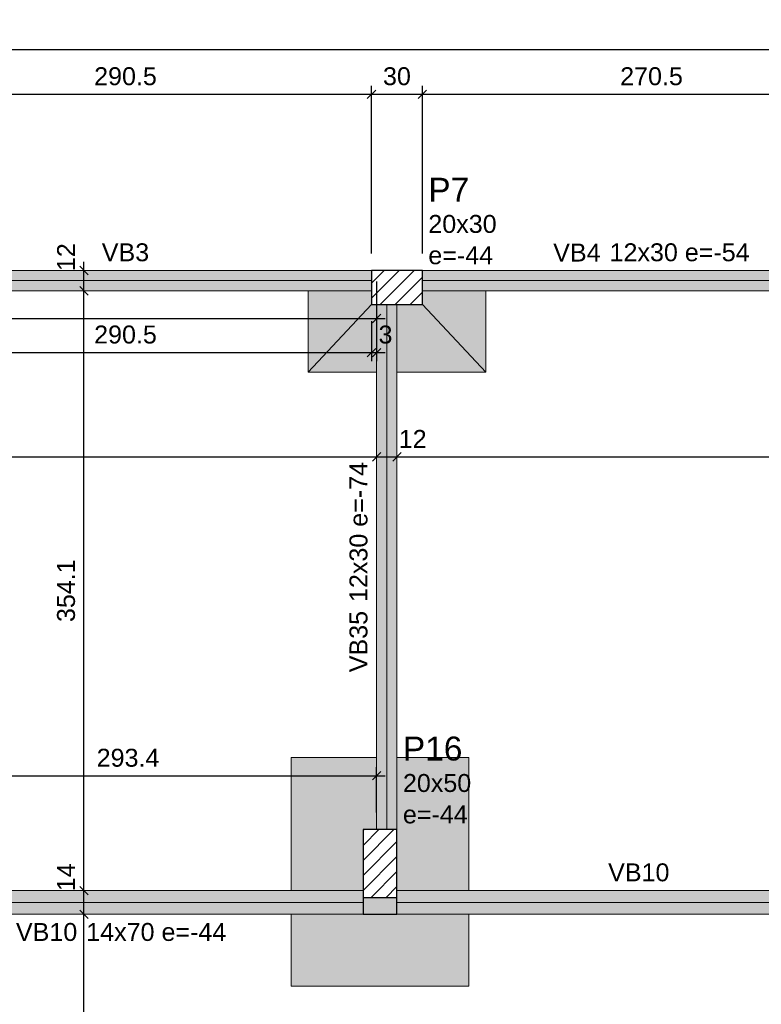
# Model space of a CAD drawing. Header units: millimetres. Extents: x 0 to 119, y 0 to 84.
# Tile 22 of 27: x 59 to 67, y 61 to 72. Entities that reach past the tile are written whole.
import ezdxf

# ---------------------------------------------------------------- set-up
doc = ezdxf.new("R2010")
doc.units = ezdxf.units.MM
doc.header["$MEASUREMENT"] = 0
doc.linetypes.add('NULL', pattern=[0])
doc.layers.get('0').update_dxf_attribs({"lineweight": 18})
for name, color, linetype, lineweight in [('FO-Cotas', 5, 'Continuous', 5), ('FO-Eixos', 5, 'Continuous', 5), ('FO-Hachura das sapatas', 43, 'Continuous', 5), ('FO-Hachura pilar que morre', 106, 'Continuous', 5), ('FO-Hachura pilar que passa', 19, 'Continuous', 5), ('FO-Hachura viga', 43, 'Continuous', 5), ('FO-Pilares', 4, 'Continuous', 30), ('FO-Seção das fundações', 9, 'Continuous', 5), ('FO-Textos das vigas', 7, 'Continuous', 5), ('FO-Textos dos pilares', 7, 'Continuous', 5), ('FO-Vigas', 1, 'Continuous', 20)]:
    doc.layers.add(name, color=color, linetype=linetype, lineweight=lineweight)
doc.styles.add('Arial', font='txt')
doc.dimstyles.new('UM_50.000000', dxfattribs={"dimtxt": 0.18, "dimasz": 0.1, "dimexe": 0.1, "dimexo": 0.2, "dimgap": 0, "dimtad": 1, "dimtih": 1, "dimtoh": 1, "dimdec": 1, "dimlfac": 50, "dimzin": 0, "dimdsep": 46, "dimtxsty": 'Standard', "dimcen": 0.09, "dimdle": 0.1, "dimadec": 1, "dimazin": 2, "dimtfac": 1, "dimtdec": 4, "dimtofl": 0, "dimtmove": 0, "dimatfit": 3, "dimfxl": 1, "dimtolj": 1, "dimarcsym": 0})

# ---------------------------------------------------------------- blocks, each defined once
blk = doc.blocks.new('_Oblique')
at = {"color": 0, "linetype": 'ByBlock', "lineweight": -2}
blk.add_line((-0.5, -0.5), (0.5, 0.5), dxfattribs=at)
blk = doc.blocks.new('*D17')
at = {"layer": 'Defpoints', "color": 0}
for p in [(62.766, 71.536), (56.957, 69.456), (62.766, 69.455)]:
    blk.add_point(p, dxfattribs=at)
at = {"layer": 'FO-Cotas', "color": 0, "lineweight": -2}
for p, q in [((56.957, 69.656), (56.957, 71.636)), ((62.766, 69.655), (62.766, 71.636)), ((56.857, 71.536), (62.866, 71.536))]:
    blk.add_line(p, q, dxfattribs=at)
at = {"layer": 'FO-Cotas', "color": 0, "lineweight": -2, "xscale": 0.1, "yscale": 0.1, "zscale": 0.1, "rotation": 180}
blk.add_blockref('_Oblique', (56.957, 71.536), dxfattribs=at)
at = {"layer": 'FO-Cotas', "color": 0, "lineweight": -2, "xscale": 0.1, "yscale": 0.1, "zscale": 0.1}
blk.add_blockref('_Oblique', (62.766, 71.536), dxfattribs=at)
at = {"layer": 'FO-Cotas', "color": 7, "insert": (59.862, 71.748), "char_height": 0.2118, "attachment_point": 5, "rotation": 0.0057, "style": 'Arial'}
blk.add_mtext('\\A1;290.5', dxfattribs=at)
blk = doc.blocks.new('*D18')
at = {"layer": 'Defpoints', "color": 0}
for p in [(63.366, 71.536), (62.766, 69.455), (63.366, 69.455)]:
    blk.add_point(p, dxfattribs=at)
at = {"layer": 'FO-Cotas', "color": 0, "lineweight": -2}
for p, q in [((62.766, 69.655), (62.766, 71.636)), ((63.366, 69.655), (63.366, 71.636)), ((62.666, 71.536), (63.466, 71.536))]:
    blk.add_line(p, q, dxfattribs=at)
at = {"layer": 'FO-Cotas', "color": 0, "lineweight": -2, "xscale": 0.1, "yscale": 0.1, "zscale": 0.1, "rotation": 180}
blk.add_blockref('_Oblique', (62.766, 71.536), dxfattribs=at)
at = {"layer": 'FO-Cotas', "color": 0, "lineweight": -2, "xscale": 0.1, "yscale": 0.1, "zscale": 0.1}
blk.add_blockref('_Oblique', (63.366, 71.536), dxfattribs=at)
at = {"layer": 'FO-Cotas', "color": 7, "insert": (63.066, 71.748), "char_height": 0.2118, "attachment_point": 5, "rotation": 0.0057, "style": 'Arial'}
blk.add_mtext('\\A1;30', dxfattribs=at)
blk = doc.blocks.new('*D19')
at = {"layer": 'Defpoints', "color": 0}
for p in [(68.775, 71.536), (63.366, 69.455), (68.775, 69.456)]:
    blk.add_point(p, dxfattribs=at)
at = {"layer": 'FO-Cotas', "color": 0, "lineweight": -2}
for p, q in [((63.366, 69.655), (63.366, 71.636)), ((68.775, 69.656), (68.775, 71.636)), ((63.266, 71.536), (68.875, 71.536))]:
    blk.add_line(p, q, dxfattribs=at)
at = {"layer": 'FO-Cotas', "color": 0, "lineweight": -2, "xscale": 0.1, "yscale": 0.1, "zscale": 0.1, "rotation": 180}
blk.add_blockref('_Oblique', (63.366, 71.536), dxfattribs=at)
at = {"layer": 'FO-Cotas', "color": 0, "lineweight": -2, "xscale": 0.1, "yscale": 0.1, "zscale": 0.1}
blk.add_blockref('_Oblique', (68.775, 71.536), dxfattribs=at)
at = {"layer": 'FO-Cotas', "color": 7, "insert": (66.071, 71.748), "char_height": 0.2118, "attachment_point": 5, "rotation": 0.0057, "style": 'Arial'}
blk.add_mtext('\\A1;270.5', dxfattribs=at)
blk = doc.blocks.new('*D26')
at = {"layer": 'Defpoints', "color": 0}
for p in [(84.436, 72.066), (15.135, 69.456), (84.436, 69.456)]:
    blk.add_point(p, dxfattribs=at)
at = {"layer": 'FO-Cotas', "color": 0, "lineweight": -2}
for p, q in [((15.135, 69.656), (15.135, 72.166)), ((84.436, 69.656), (84.436, 72.166)), ((15.035, 72.066), (84.536, 72.066))]:
    blk.add_line(p, q, dxfattribs=at)
at = {"layer": 'FO-Cotas', "color": 0, "lineweight": -2, "xscale": 0.1, "yscale": 0.1, "zscale": 0.1, "rotation": 180}
blk.add_blockref('_Oblique', (15.135, 72.066), dxfattribs=at)
at = {"layer": 'FO-Cotas', "color": 0, "lineweight": -2, "xscale": 0.1, "yscale": 0.1, "zscale": 0.1}
blk.add_blockref('_Oblique', (84.436, 72.066), dxfattribs=at)
at = {"layer": 'FO-Cotas', "color": 7, "insert": (49.786, 72.278), "char_height": 0.2118, "attachment_point": 5, "rotation": 0.0057, "style": 'Arial'}
blk.add_mtext('\\A1;3465', dxfattribs=at)
blk = doc.blocks.new('*D126')
at = {"layer": 'Defpoints', "color": 0}
for p in [(15.375, 67.256), (62.826, 67.256), (62.826, 67.256)]:
    blk.add_point(p, dxfattribs=at)
at = {"layer": 'FO-Cotas', "color": 0, "lineweight": -2}
blk.add_line((15.275, 67.256), (62.926, 67.256), dxfattribs=at)
at = {"layer": 'FO-Cotas', "color": 0, "lineweight": -2, "xscale": 0.1, "yscale": 0.1, "zscale": 0.1, "rotation": 180}
blk.add_blockref('_Oblique', (15.375, 67.256), dxfattribs=at)
at = {"layer": 'FO-Cotas', "color": 0, "lineweight": -2, "xscale": 0.1, "yscale": 0.1, "zscale": 0.1}
blk.add_blockref('_Oblique', (62.826, 67.256), dxfattribs=at)
at = {"layer": 'FO-Cotas', "color": 7, "insert": (39.101, 67.467), "char_height": 0.2118, "attachment_point": 5, "rotation": 0.0057, "style": 'Arial'}
blk.add_mtext('\\A1;2372.6', dxfattribs=at)
blk = doc.blocks.new('*D127')
at = {"layer": 'Defpoints', "color": 0}
for p in [(62.826, 67.256), (63.066, 67.256), (63.066, 67.256)]:
    blk.add_point(p, dxfattribs=at)
at = {"layer": 'FO-Cotas', "color": 0, "lineweight": -2}
blk.add_line((62.726, 67.256), (63.166, 67.256), dxfattribs=at)
at = {"layer": 'FO-Cotas', "color": 0, "lineweight": -2, "xscale": 0.1, "yscale": 0.1, "zscale": 0.1, "rotation": 180}
blk.add_blockref('_Oblique', (62.826, 67.256), dxfattribs=at)
at = {"layer": 'FO-Cotas', "color": 0, "lineweight": -2, "xscale": 0.1, "yscale": 0.1, "zscale": 0.1}
blk.add_blockref('_Oblique', (63.066, 67.256), dxfattribs=at)
at = {"layer": 'FO-Cotas', "color": 7, "insert": (63.252, 67.467), "char_height": 0.2118, "attachment_point": 5, "rotation": 0.0057, "style": 'Arial'}
blk.add_mtext('\\A1;12', dxfattribs=at)
blk = doc.blocks.new('*D128')
at = {"layer": 'Defpoints', "color": 0}
for p in [(63.066, 67.256), (74.235, 67.256), (74.235, 67.256)]:
    blk.add_point(p, dxfattribs=at)
at = {"layer": 'FO-Cotas', "color": 0, "lineweight": -2}
blk.add_line((62.966, 67.256), (74.335, 67.256), dxfattribs=at)
at = {"layer": 'FO-Cotas', "color": 0, "lineweight": -2, "xscale": 0.1, "yscale": 0.1, "zscale": 0.1, "rotation": 180}
blk.add_blockref('_Oblique', (63.066, 67.256), dxfattribs=at)
at = {"layer": 'FO-Cotas', "color": 0, "lineweight": -2, "xscale": 0.1, "yscale": 0.1, "zscale": 0.1}
blk.add_blockref('_Oblique', (74.235, 67.256), dxfattribs=at)
at = {"layer": 'FO-Cotas', "color": 7, "insert": (68.651, 67.467), "char_height": 0.2118, "attachment_point": 5, "rotation": 0.0057, "style": 'Arial'}
blk.add_mtext('\\A1;558.4', dxfattribs=at)
blk = doc.blocks.new('*D160')
at = {"layer": 'Defpoints', "color": 0}
for p in [(59.372, 61.854), (59.372, 61.854), (59.372, 35.663)]:
    blk.add_point(p, dxfattribs=at)
at = {"layer": 'FO-Cotas', "color": 0, "lineweight": -2}
blk.add_line((59.372, 35.563), (59.372, 61.954), dxfattribs=at)
at = {"layer": 'FO-Cotas', "color": 0, "lineweight": -2, "xscale": 0.1, "yscale": 0.1, "zscale": 0.1}
for p, rotation in [((59.372, 61.854), 90), ((59.372, 35.663), 270)]:
    blk.add_blockref('_Oblique', p, dxfattribs=dict(at, rotation=rotation))
at = {"layer": 'FO-Cotas', "color": 7, "insert": (59.161, 48.758), "char_height": 0.2118, "attachment_point": 5, "rotation": 90, "style": 'Arial'}
blk.add_mtext('\\A1;1309.6', dxfattribs=at)
blk = doc.blocks.new('*D161')
at = {"layer": 'Defpoints', "color": 0}
for p in [(59.372, 62.134), (59.372, 62.134), (59.372, 61.854)]:
    blk.add_point(p, dxfattribs=at)
at = {"layer": 'FO-Cotas', "color": 0, "lineweight": -2}
blk.add_line((59.372, 61.754), (59.372, 62.234), dxfattribs=at)
at = {"layer": 'FO-Cotas', "color": 0, "lineweight": -2, "xscale": 0.1, "yscale": 0.1, "zscale": 0.1}
for p, rotation in [((59.372, 62.134), 90), ((59.372, 61.854), 270)]:
    blk.add_blockref('_Oblique', p, dxfattribs=dict(at, rotation=rotation))
at = {"layer": 'FO-Cotas', "color": 7, "insert": (59.161, 62.291), "char_height": 0.2118, "attachment_point": 5, "rotation": 90, "style": 'Arial'}
blk.add_mtext('\\A1;14', dxfattribs=at)
blk = doc.blocks.new('*D162')
at = {"layer": 'Defpoints', "color": 0}
for p in [(59.372, 69.216), (59.372, 69.216), (59.372, 62.134)]:
    blk.add_point(p, dxfattribs=at)
at = {"layer": 'FO-Cotas', "color": 0, "lineweight": -2}
blk.add_line((59.372, 62.034), (59.372, 69.316), dxfattribs=at)
at = {"layer": 'FO-Cotas', "color": 0, "lineweight": -2, "xscale": 0.1, "yscale": 0.1, "zscale": 0.1}
for p, rotation in [((59.372, 69.216), 90), ((59.372, 62.134), 270)]:
    blk.add_blockref('_Oblique', p, dxfattribs=dict(at, rotation=rotation))
at = {"layer": 'FO-Cotas', "color": 7, "insert": (59.161, 65.675), "char_height": 0.2118, "attachment_point": 5, "rotation": 90, "style": 'Arial'}
blk.add_mtext('\\A1;354.1', dxfattribs=at)
blk = doc.blocks.new('*D163')
at = {"layer": 'Defpoints', "color": 0}
for p in [(59.372, 69.456), (59.372, 69.456), (59.372, 69.216)]:
    blk.add_point(p, dxfattribs=at)
at = {"layer": 'FO-Cotas', "color": 0, "lineweight": -2}
blk.add_line((59.372, 69.116), (59.372, 69.556), dxfattribs=at)
at = {"layer": 'FO-Cotas', "color": 0, "lineweight": -2, "xscale": 0.1, "yscale": 0.1, "zscale": 0.1}
for p, rotation in [((59.372, 69.456), 90), ((59.372, 69.216), 270)]:
    blk.add_blockref('_Oblique', p, dxfattribs=dict(at, rotation=rotation))
at = {"layer": 'FO-Cotas', "color": 7, "insert": (59.161, 69.613), "char_height": 0.2118, "attachment_point": 5, "rotation": 90, "style": 'Arial'}
blk.add_mtext('\\A1;12', dxfattribs=at)
blk = doc.blocks.new('*D199')
at = {"layer": 'Defpoints', "color": 0}
for p in [(62.826, 63.49), (56.957, 62.854), (62.826, 62.854)]:
    blk.add_point(p, dxfattribs=at)
at = {"layer": 'FO-Cotas', "color": 0, "lineweight": -2}
for p, q in [((56.857, 63.49), (62.926, 63.49)), ((56.957, 63.054), (56.957, 63.59)), ((62.826, 63.054), (62.826, 63.59))]:
    blk.add_line(p, q, dxfattribs=at)
at = {"layer": 'FO-Cotas', "color": 0, "lineweight": -2, "xscale": 0.1, "yscale": 0.1, "zscale": 0.1, "rotation": 180}
blk.add_blockref('_Oblique', (56.957, 63.49), dxfattribs=at)
at = {"layer": 'FO-Cotas', "color": 0, "lineweight": -2, "xscale": 0.1, "yscale": 0.1, "zscale": 0.1}
blk.add_blockref('_Oblique', (62.826, 63.49), dxfattribs=at)
at = {"layer": 'FO-Cotas', "color": 7, "insert": (59.892, 63.701), "char_height": 0.2118, "attachment_point": 5, "rotation": 0.0057, "style": 'Arial'}
blk.add_mtext('\\A1;293.4', dxfattribs=at)
blk = doc.blocks.new('*D201')
at = {"layer": 'Defpoints', "color": 0}
for p in [(42.218, 69.524), (62.826, 69.524), (62.826, 68.889)]:
    blk.add_point(p, dxfattribs=at)
at = {"layer": 'FO-Cotas', "color": 0, "lineweight": -2}
for p, q in [((42.218, 69.324), (42.218, 68.789)), ((62.826, 69.324), (62.826, 68.789)), ((42.118, 68.889), (62.926, 68.889))]:
    blk.add_line(p, q, dxfattribs=at)
at = {"layer": 'FO-Cotas', "color": 0, "lineweight": -2, "xscale": 0.1, "yscale": 0.1, "zscale": 0.1, "rotation": 180}
blk.add_blockref('_Oblique', (42.218, 68.889), dxfattribs=at)
at = {"layer": 'FO-Cotas', "color": 0, "lineweight": -2, "xscale": 0.1, "yscale": 0.1, "zscale": 0.1}
blk.add_blockref('_Oblique', (62.826, 68.889), dxfattribs=at)
at = {"layer": 'FO-Cotas', "color": 7, "insert": (52.522, 69.101), "char_height": 0.2118, "attachment_point": 5, "rotation": 0.0057, "style": 'Arial'}
blk.add_mtext('\\A1;1030.4', dxfattribs=at)
blk = doc.blocks.new('*D206')
at = {"layer": 'Defpoints', "color": 0}
for p in [(62.766, 69.056), (56.957, 68.856), (62.766, 68.486)]:
    blk.add_point(p, dxfattribs=at)
at = {"layer": 'FO-Cotas', "color": 0, "lineweight": -2}
for p, q in [((62.766, 68.856), (62.766, 68.386)), ((56.957, 68.656), (56.957, 68.386)), ((56.857, 68.486), (62.866, 68.486))]:
    blk.add_line(p, q, dxfattribs=at)
at = {"layer": 'FO-Cotas', "color": 0, "lineweight": -2, "xscale": 0.1, "yscale": 0.1, "zscale": 0.1, "rotation": 180}
blk.add_blockref('_Oblique', (56.957, 68.486), dxfattribs=at)
at = {"layer": 'FO-Cotas', "color": 0, "lineweight": -2, "xscale": 0.1, "yscale": 0.1, "zscale": 0.1}
blk.add_blockref('_Oblique', (62.766, 68.486), dxfattribs=at)
at = {"layer": 'FO-Cotas', "color": 7, "insert": (59.862, 68.698), "char_height": 0.2118, "attachment_point": 5, "rotation": 0.0057, "style": 'Arial'}
blk.add_mtext('\\A1;290.5', dxfattribs=at)
blk = doc.blocks.new('*D207')
at = {"layer": 'Defpoints', "color": 0}
for p in [(62.766, 69.056), (62.826, 69.122), (62.826, 68.486)]:
    blk.add_point(p, dxfattribs=at)
at = {"layer": 'FO-Cotas', "color": 0, "lineweight": -2}
for p, q in [((62.766, 68.856), (62.766, 68.386)), ((62.826, 68.922), (62.826, 68.386)), ((62.666, 68.486), (62.926, 68.486))]:
    blk.add_line(p, q, dxfattribs=at)
at = {"layer": 'FO-Cotas', "color": 0, "lineweight": -2, "xscale": 0.1, "yscale": 0.1, "zscale": 0.1, "rotation": 180}
blk.add_blockref('_Oblique', (62.766, 68.486), dxfattribs=at)
at = {"layer": 'FO-Cotas', "color": 0, "lineweight": -2, "xscale": 0.1, "yscale": 0.1, "zscale": 0.1}
blk.add_blockref('_Oblique', (62.826, 68.486), dxfattribs=at)
at = {"layer": 'FO-Cotas', "color": 7, "insert": (62.931, 68.698), "char_height": 0.2118, "attachment_point": 5, "rotation": 0.0057, "style": 'Arial'}
blk.add_mtext('\\A1;3', dxfattribs=at)

msp = doc.modelspace()

# ---------------------------------------------------------------- hatches: boundary and pattern name
at = {"layer": 'FO-Hachura das sapatas', "linetype": 'Continuous'}
h = msp.add_hatch(color=43, dxfattribs=at)
h.paths.add_polyline_path([(62.0162, 69.4556), (62.0162, 68.2556), (64.1162, 68.2556), (64.1162, 69.4556), (62.0162, 69.4556)])
h.paths.add_polyline_path([(64.1162, 69.4556), (63.3662, 69.4556), (63.3662, 69.2156), (64.1162, 69.2156), (64.1162, 69.4556)], flags=0)
h.paths.add_polyline_path([(62.0162, 69.4556), (62.0162, 69.2156), (62.7664, 69.2156), (62.7664, 69.0556), (62.8262, 69.0556), (62.8262, 68.2556), (63.0662, 68.2556), (63.0662, 69.0556), (63.3662, 69.0556), (63.3662, 69.4554), (62.7664, 69.4554), (62.7664, 69.4556), (62.0162, 69.4556)], flags=0)
h = msp.add_hatch(color=43, dxfattribs=at)
h.paths.add_polyline_path([(61.8162, 61.0042), (63.9162, 61.0042), (63.9162, 63.7042), (61.8162, 63.7042), (61.8162, 61.0042)])
h.paths.add_polyline_path([(62.6662, 61.8542), (63.0662, 61.8542), (63.0662, 63.7042), (62.8262, 63.7042), (62.8262, 62.8542), (62.6662, 62.8542), (62.6662, 61.8542)], flags=0)
h.paths.add_polyline_path([(62.6662, 62.1342), (61.8162, 62.1342), (61.8162, 61.8542), (62.6662, 61.8542), (62.6662, 62.1342)], flags=0)
h.paths.add_polyline_path([(63.9162, 62.1342), (63.0662, 62.1342), (63.0662, 61.8542), (63.9162, 61.8542), (63.9162, 62.1342)], flags=0)
at = {"layer": 'FO-Hachura pilar que morre', "linetype": 'Continuous'}
h = msp.add_hatch(color=106, dxfattribs=at)
h.paths.add_polyline_path([(62.6662, 61.8542), (62.8662, 61.8542), (63.0662, 61.8542), (63.0662, 62.3542), (63.0662, 62.8542), (62.8662, 62.8542), (62.6662, 62.8542), (62.6662, 62.3542)])
h.paths.add_polyline_path([(62.6662, 62.0542), (62.8662, 62.0542), (63.0662, 62.0542), (63.0662, 62.4542), (63.0662, 62.8542), (62.8662, 62.8542), (62.6662, 62.8542), (62.6662, 62.4542)], flags=0)
at = {"layer": 'FO-Hachura pilar que passa', "linetype": 'Continuous'}
h = msp.add_hatch(dxfattribs=at)
h.set_pattern_fill('ANSI31', color=19, style=0)
h.paths.add_polyline_path([(63.3662, 69.4554), (62.7664, 69.4554), (62.7664, 69.0556), (63.3662, 69.0556), (63.3662, 69.4554)])
h = msp.add_hatch(dxfattribs=at)
h.set_pattern_fill('ANSI31', color=19, style=0)
h.paths.add_polyline_path([(62.6662, 62.0542), (62.8662, 62.0542), (63.0662, 62.0542), (63.0662, 62.4542), (63.0662, 62.8542), (62.8662, 62.8542), (62.6662, 62.8542), (62.6662, 62.4542)])
at = {"layer": 'FO-Hachura viga', "linetype": 'Continuous'}
for points in [[(62.7664, 69.4554), (62.7664, 69.4554), (56.9574, 69.4554), (56.9574, 69.2156), (62.7664, 69.2156), (62.7664, 69.4554)], [(68.7752, 69.2154), (68.7752, 69.2154), (68.7752, 69.4554), (63.3662, 69.4554), (63.3662, 69.2154), (68.7752, 69.2154)], [(63.0662, 69.0554), (63.0662, 69.0554), (62.826, 69.0554), (62.826, 62.8542), (63.0662, 62.8542), (63.0662, 69.0554)], [(62.6662, 62.1342), (62.6662, 62.1342), (56.9574, 62.1342), (56.9574, 61.8542), (62.6662, 61.8542), (62.6662, 62.1342)], [(68.7752, 62.134), (68.7752, 62.134), (63.0662, 62.134), (63.0662, 61.8542), (68.7752, 61.8542), (68.7752, 62.134)]]:
    msp.add_hatch(color=43, dxfattribs=at).paths.add_polyline_path(points)

# ---------------------------------------------------------------- linework, layer by layer
at = {"layer": 'FO-Eixos'}
for p, q in [((56.9574, 69.3356), (62.7662, 69.3356)), ((63.3662, 69.3356), (68.7752, 69.3356)), ((62.9462, 62.8542), (62.9462, 69.0556)), ((56.9574, 61.9942), (62.6662, 61.9942)), ((63.0662, 61.9942), (68.7752, 61.9942))]:
    msp.add_line(p, q, dxfattribs=at)
at = {"layer": 'FO-Pilares'}
msp.add_line((62.6662, 62.0542), (63.0662, 62.0542), dxfattribs=at)
for points in [[(63.3662, 69.4554), (62.7664, 69.4554), (62.7664, 69.0556), (63.3662, 69.0556), (63.3662, 69.4554)], [(62.6662, 61.8542), (62.8662, 61.8542), (63.0662, 61.8542), (63.0662, 62.3542), (63.0662, 62.8542), (62.8662, 62.8542), (62.6662, 62.8542), (62.6662, 62.3542), (62.6662, 61.8542)]]:
    msp.add_lwpolyline(points, close=True, dxfattribs=at)
at = {"layer": 'FO-Seção das fundações'}
for p, q in [((62.0162, 69.4556), (62.7662, 69.4556)), ((64.1162, 69.4556), (63.3662, 69.4556)), ((62.0162, 68.2556), (62.7662, 69.0556)), ((64.1162, 68.2556), (63.3662, 69.0556))]:
    msp.add_line(p, q, dxfattribs=at)
for points in [[(62.0162, 69.4556), (63.3662, 69.4556)], [(62.0162, 69.2156), (62.0162, 68.2556)], [(64.1162, 68.2556), (64.1162, 69.2156)], [(62.8262, 68.2556), (62.0162, 68.2556)], [(64.1162, 68.2556), (63.0662, 68.2556)], [(61.8162, 63.7042), (61.8162, 62.1342)], [(61.8162, 63.7042), (62.8262, 63.7042)], [(63.0662, 63.7042), (63.9162, 63.7042)], [(63.9162, 62.1342), (63.9162, 63.7042)], [(61.8162, 61.8542), (61.8162, 61.0042)], [(63.9162, 61.0042), (63.9162, 61.8542)], [(63.9162, 61.0042), (61.8162, 61.0042)]]:
    msp.add_lwpolyline(points, dxfattribs=at)
at = {"layer": 'FO-Vigas'}
for p, q in [((56.9574, 69.4556), (62.7664, 69.4556)), ((63.3662, 69.4556), (68.7752, 69.4556)), ((56.9574, 69.2156), (62.7664, 69.2156)), ((63.3662, 69.2156), (68.7752, 69.2156)), ((62.8262, 62.8542), (62.8262, 69.0556)), ((63.0662, 62.8542), (63.0662, 69.0556)), ((56.9574, 62.1342), (62.6662, 62.1342)), ((63.0662, 62.1342), (68.7752, 62.1342)), ((56.9574, 61.8542), (62.6662, 61.8542)), ((63.0662, 61.8542), (68.7752, 61.8542))]:
    msp.add_line(p, q, dxfattribs=at)

# ---------------------------------------------------------------- texts
at = {"layer": 'FO-Textos das vigas', "linetype": 'NULL', "char_height": 0.2118, "line_spacing_factor": 0.798, "style": 'Arial'}
for s, insert, width, attachment_point in [('VB3', (59.8616, 69.5615), 1.096279, 8), ('VB4', (65.4696, 69.5615), 1.096279, 9), ('12x30 e=-54', (65.5756, 69.5615), 3.240977, 7), ('VB10', (65.9206, 62.2405), 1.418848, 8), ('VB10', (59.2926, 61.5365), 1.418848, 9), ('14x70 e=-44', (59.3986, 61.5365), 3.240977, 7)]:
    msp.add_mtext(s, dxfattribs=dict(at, insert=insert, width=width, attachment_point=attachment_point))
at = {"layer": 'FO-Textos das vigas', "linetype": 'NULL', "char_height": 0.2118, "rotation": 90.00021, "line_spacing_factor": 0.798, "style": 'Arial'}
for s, insert, width, attachment_point in [('12x30 e=-74', (62.7207, 65.5416), 3.240977, 7), ('VB35', (62.7207, 65.4356), 1.418848, 9)]:
    msp.add_mtext(s, dxfattribs=dict(at, insert=insert, width=width, attachment_point=attachment_point))
at = {"layer": 'FO-Textos dos pilares', "linetype": 'NULL', "attachment_point": 7, "line_spacing_factor": 0.798, "style": 'Arial'}
for s, insert, char_height, width in [('P7', (63.4366, 70.2678), 0.2824, 0.954053), ('20x30', (63.4366, 69.8965), 0.2118, 1.580273), ('e=-44', (63.4366, 69.5265), 0.2118, 1.499561), ('P16', (63.1366, 63.6658), 0.2824, 1.387852), ('20x50', (63.1366, 63.2955), 0.2118, 1.580273), ('e=-44', (63.1366, 62.9245), 0.2118, 1.499561)]:
    msp.add_mtext(s, dxfattribs=dict(at, insert=insert, char_height=char_height, width=width))

# ---------------------------------------------------------------- dimensions: what is measured, and where the dimension line sits
at = {"layer": 'FO-Cotas'}
for base, p1, p2, override, picture, middle, turn in [((84.4358, 72.0659), (15.1352, 69.4556), (84.4358, 69.4556), {"dimtxt": 0.2118, "dimasz": 0.1, "dimexe": 0.1, "dimexo": 0.2, "dimtad": 1, "dimtih": 0, "dimtoh": 0, "dimdec": 1, "dimlfac": 50, "dimzin": 8, "dimtxsty": 'Arial', "dimblk": 'Oblique', "dimblk1": 'Oblique', "dimblk2": 'Oblique', "dimsah": 1, "dimdle": 0.1, "dimse1": 0, "dimse2": 0, "dimclrt": 7, "dimadec": 1, "dimazin": 3, "dimtmove": 2, "dimldrblk": 'Oblique'}, '*D26', (49.7855, 72.2777), 0.00573), ((62.7664426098, 71.5363880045), (56.9574426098, 69.4555880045), (62.7664426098, 69.4553880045), {"dimtxt": 0.2118, "dimasz": 0.1, "dimexe": 0.1, "dimexo": 0.2, "dimtad": 1, "dimtih": 0, "dimtoh": 0, "dimdec": 1, "dimlfac": 50, "dimzin": 8, "dimtxsty": 'Arial', "dimblk": 'Oblique', "dimblk1": 'Oblique', "dimblk2": 'Oblique', "dimsah": 1, "dimdle": 0.1, "dimse1": 0, "dimse2": 0, "dimclrt": 7, "dimadec": 1, "dimazin": 3, "dimtmove": 2, "dimldrblk": 'Oblique'}, '*D17', (59.8619426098, 71.7481880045), 0.005729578), ((63.3662, 71.5364), (62.7664, 69.4554), (63.3662, 69.4554), {"dimtxt": 0.2118, "dimasz": 0.1, "dimexe": 0.1, "dimexo": 0.2, "dimtad": 1, "dimtih": 0, "dimtoh": 0, "dimdec": 1, "dimlfac": 50, "dimzin": 8, "dimtxsty": 'Arial', "dimblk": 'Oblique', "dimblk1": 'Oblique', "dimblk2": 'Oblique', "dimsah": 1, "dimdle": 0.1, "dimse1": 0, "dimse2": 0, "dimclrt": 7, "dimadec": 1, "dimazin": 3, "dimtmove": 2, "dimldrblk": 'Oblique'}, '*D18', (63.0663, 71.7482), 0.00573), ((68.7752426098, 71.5363880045), (63.3662426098, 69.4553880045), (68.7752426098, 69.4555880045), {"dimtxt": 0.2118, "dimasz": 0.1, "dimexe": 0.1, "dimexo": 0.2, "dimtad": 1, "dimtih": 0, "dimtoh": 0, "dimdec": 1, "dimlfac": 50, "dimzin": 8, "dimtxsty": 'Arial', "dimblk": 'Oblique', "dimblk1": 'Oblique', "dimblk2": 'Oblique', "dimsah": 1, "dimdle": 0.1, "dimse1": 0, "dimse2": 0, "dimclrt": 7, "dimadec": 1, "dimazin": 3, "dimtmove": 2, "dimldrblk": 'Oblique'}, '*D19', (66.0707426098, 71.7481880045), 0.005729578), ((62.8262, 68.889), (42.2176, 69.5244), (62.8262, 69.5244), {"dimtxt": 0.2118, "dimasz": 0.1, "dimexe": 0.1, "dimexo": 0.2, "dimtad": 1, "dimtih": 0, "dimtoh": 0, "dimdec": 1, "dimlfac": 50, "dimzin": 8, "dimtxsty": 'Arial', "dimblk": 'Oblique', "dimblk1": 'Oblique', "dimblk2": 'Oblique', "dimsah": 1, "dimdle": 0.1, "dimse1": 0, "dimse2": 0, "dimclrt": 7, "dimadec": 1, "dimazin": 3, "dimtmove": 2, "dimldrblk": 'Oblique'}, '*D201', (52.5219, 69.1008), 0.00573), ((62.7664426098, 68.4861880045), (56.9574426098, 68.8555880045), (62.7664426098, 69.0555880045), {"dimtxt": 0.2118, "dimasz": 0.1, "dimexe": 0.1, "dimexo": 0.2, "dimtad": 1, "dimtih": 0, "dimtoh": 0, "dimdec": 1, "dimlfac": 50, "dimzin": 8, "dimtxsty": 'Arial', "dimblk": 'Oblique', "dimblk1": 'Oblique', "dimblk2": 'Oblique', "dimsah": 1, "dimdle": 0.1, "dimse1": 0, "dimse2": 0, "dimclrt": 7, "dimadec": 1, "dimazin": 3, "dimtmove": 2, "dimldrblk": 'Oblique'}, '*D206', (59.8619426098, 68.6979880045), 0.005729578), ((62.8262, 68.4862), (62.7664, 69.0556), (62.8262, 69.1216), {"dimtxt": 0.2118, "dimasz": 0.1, "dimexe": 0.1, "dimexo": 0.2, "dimtad": 1, "dimtih": 0, "dimtoh": 0, "dimdec": 1, "dimlfac": 50, "dimzin": 8, "dimtxsty": 'Arial', "dimblk": 'Oblique', "dimblk1": 'Oblique', "dimblk2": 'Oblique', "dimsah": 1, "dimdle": 0.1, "dimse1": 0, "dimse2": 0, "dimclrt": 7, "dimadec": 1, "dimazin": 3, "dimtmove": 2, "dimldrblk": 'Oblique'}, '*D207', (62.9309, 68.698), 0.00573), ((62.8262426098, 67.2555880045), (15.3752426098, 67.2555880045), (62.8262426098, 67.2555880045), {"dimtxt": 0.2118, "dimasz": 0.1, "dimexe": 0.1, "dimexo": 0.2, "dimtad": 1, "dimtih": 0, "dimtoh": 0, "dimdec": 1, "dimlfac": 50, "dimzin": 8, "dimtxsty": 'Arial', "dimblk": 'Oblique', "dimblk1": 'Oblique', "dimblk2": 'Oblique', "dimsah": 1, "dimdle": 0.1, "dimse1": 1, "dimse2": 1, "dimclrt": 7, "dimadec": 1, "dimazin": 3, "dimtmove": 2, "dimldrblk": 'Oblique'}, '*D126', (39.1007426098, 67.4673880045), 0.005729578), ((63.0662, 67.2556), (62.8262, 67.2556), (63.0662, 67.2556), {"dimtxt": 0.2118, "dimasz": 0.1, "dimexe": 0.1, "dimexo": 0.2, "dimtad": 1, "dimtih": 0, "dimtoh": 0, "dimdec": 1, "dimlfac": 50, "dimzin": 8, "dimtxsty": 'Arial', "dimblk": 'Oblique', "dimblk1": 'Oblique', "dimblk2": 'Oblique', "dimsah": 1, "dimdle": 0.1, "dimse1": 1, "dimse2": 1, "dimclrt": 7, "dimadec": 1, "dimazin": 3, "dimtmove": 2, "dimldrblk": 'Oblique'}, '*D127', (63.2515, 67.4674), 0.00573), ((74.2348, 67.2556), (63.0662, 67.2556), (74.2348, 67.2556), {"dimtxt": 0.2118, "dimasz": 0.1, "dimexe": 0.1, "dimexo": 0.2, "dimtad": 1, "dimtih": 0, "dimtoh": 0, "dimdec": 1, "dimlfac": 50, "dimzin": 8, "dimtxsty": 'Arial', "dimblk": 'Oblique', "dimblk1": 'Oblique', "dimblk2": 'Oblique', "dimsah": 1, "dimdle": 0.1, "dimse1": 1, "dimse2": 1, "dimclrt": 7, "dimadec": 1, "dimazin": 3, "dimtmove": 2, "dimldrblk": 'Oblique'}, '*D128', (68.6505, 67.4674), 0.00573), ((62.8262, 63.4896), (56.9574, 62.8542), (62.8262, 62.8542), {"dimtxt": 0.2118, "dimasz": 0.1, "dimexe": 0.1, "dimexo": 0.2, "dimtad": 1, "dimtih": 0, "dimtoh": 0, "dimdec": 1, "dimlfac": 50, "dimzin": 8, "dimtxsty": 'Arial', "dimblk": 'Oblique', "dimblk1": 'Oblique', "dimblk2": 'Oblique', "dimsah": 1, "dimdle": 0.1, "dimse1": 0, "dimse2": 0, "dimclrt": 7, "dimadec": 1, "dimazin": 3, "dimtmove": 2, "dimldrblk": 'Oblique'}, '*D199', (59.8918, 63.7014), 0.00573)]:
    dim = msp.add_linear_dim(base=base, p1=p1, p2=p2, dimstyle='UM_50.000000', override=override, dxfattribs=at)
    dim.commit()
    dim.dimension.update_dxf_attribs({"geometry": picture, "text_midpoint": middle, "dimtype": 160, "text_rotation": turn})
for base, p1, p2, picture, middle in [((59.3724, 69.4556), (59.3724, 69.2156), (59.3724, 69.4556), '*D163', (59.1606, 69.6129)), ((59.3724, 69.2156), (59.3724, 62.1342), (59.3724, 69.2156), '*D162', (59.1606, 65.6749)), ((59.3724, 62.1342), (59.3724, 61.8542), (59.3724, 62.1342), '*D161', (59.1606, 62.2915)), ((59.3724, 61.8542), (59.3724, 35.6626), (59.3724, 61.8542), '*D160', (59.1606, 48.7584))]:
    dim = msp.add_linear_dim(base=base, p1=p1, p2=p2, angle=90, dimstyle='UM_50.000000', override={"dimtxt": 0.2118, "dimasz": 0.1, "dimexe": 0.1, "dimexo": 0.2, "dimtad": 1, "dimtih": 0, "dimtoh": 0, "dimdec": 1, "dimlfac": 50, "dimzin": 8, "dimtxsty": 'Arial', "dimblk": 'Oblique', "dimblk1": 'Oblique', "dimblk2": 'Oblique', "dimsah": 1, "dimdle": 0.1, "dimse1": 1, "dimse2": 1, "dimclrt": 7, "dimadec": 1, "dimazin": 3, "dimtmove": 2, "dimldrblk": 'Oblique'}, dxfattribs=at)
    dim.commit()
    dim.dimension.update_dxf_attribs({"geometry": picture, "text_midpoint": middle, "dimtype": 160, "text_rotation": 90})

doc.saveas('drawing.dxf')
